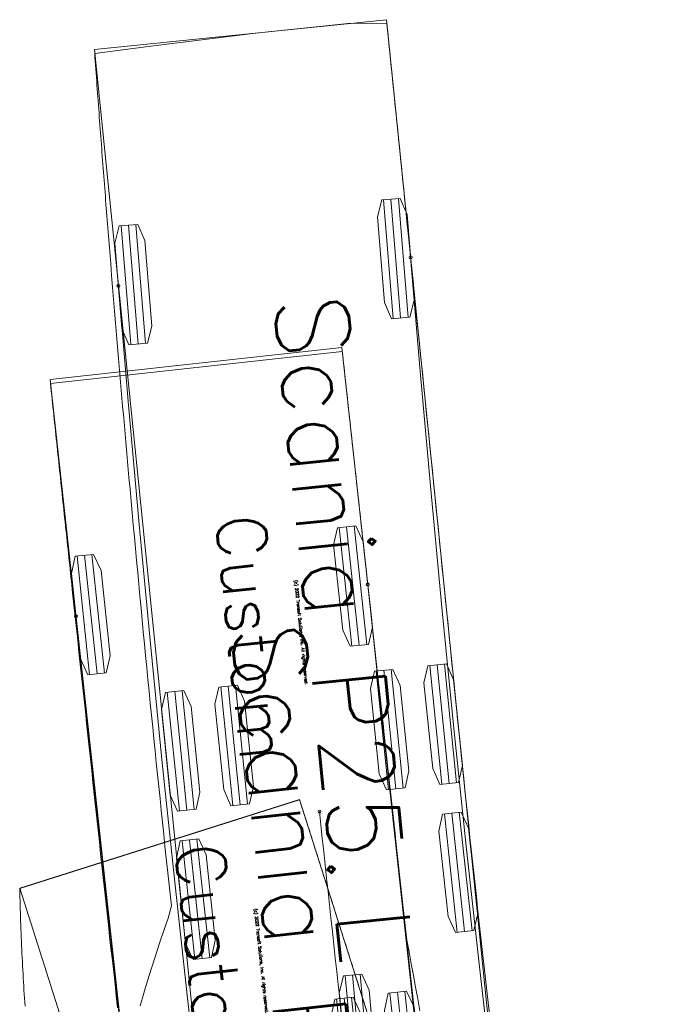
# Model space of a CAD drawing. Header units: metres. Extents: x -173 to 224, y -295 to 41.
# Tile 35 of 41: x 33.04 to 38.52, y 32.32 to 40.71. Entities that reach past the tile are written whole.
import ezdxf
from ezdxf.enums import TextEntityAlignment as Align

# ---------------------------------------------------------------- set-up
doc = ezdxf.new("R2010")
doc.units = ezdxf.units.M
doc.layers.add('X-XX-AL-M-250', color=7, linetype='Continuous', lineweight=18)
doc.styles.add('TSText', font='Simplex.shx')

# ---------------------------------------------------------------- blocks, each defined once
blk = doc.blocks.new('*U399')
at = {"layer": 'X-XX-AL-M-250', "color": 3, "linetype": 'Continuous', "ltscale": 0.3048, "transparency": 33554687, "flags": 128}
blk.add_lwpolyline([(33.1828, 32.3009), (33.1804, 32.3355), (33.1782, 32.3701), (33.176, 32.4047), (33.1737, 32.4393), (33.1717, 32.474), (33.1696, 32.5087), (33.1675, 32.5433), (33.1656, 32.578), (33.1637, 32.6126), (33.1618, 32.6473), (33.1601, 32.6819), (33.1584, 32.7166), (33.1567, 32.7512), (33.1551, 32.7859), (33.1535, 32.8206), (33.152, 32.8551), (33.1506, 32.8898), (33.1492, 32.9244), (33.1478, 32.9589), (33.1465, 32.9934), (33.1454, 33.028), (33.1442, 33.0623), (33.143, 33.0967), (33.142, 33.1311), (33.141, 33.1656), (33.14, 33.2), (33.1392, 33.2345), (33.1384, 33.2686), (33.1376, 33.3028), (35.5213, 34.0593), (35.5313, 34.028), (35.5412, 33.9967), (35.5512, 33.9652), (35.5612, 33.9336), (35.5712, 33.9021), (35.5813, 33.8705), (35.5913, 33.8389), (35.6013, 33.8074), (35.6114, 33.7757), (35.6214, 33.7439), (35.6315, 33.7122), (35.6416, 33.6803), (35.6517, 33.6485), (35.6618, 33.6166), (35.672, 33.5847), (35.6821, 33.5527), (35.6923, 33.5208), (35.7024, 33.4888), (35.7126, 33.4568), (35.7227, 33.4248), (35.7329, 33.3927), (35.7431, 33.3607), (35.7532, 33.3286), (35.7634, 33.2965), (35.7736, 33.2644), (35.7838, 33.2324), (35.794, 33.2002), (35.8042, 33.1681), (35.8144, 33.136), (35.8246, 33.1039), (35.8348, 33.0717), (35.845, 33.0396), (35.8552, 33.0075), (35.8654, 32.9753), (35.8756, 32.9432), (35.8858, 32.911), (35.896, 32.8788), (35.9062, 32.8466), (35.9164, 32.8145), (35.9266, 32.7823), (35.9368, 32.7501), (35.9471, 32.7179), (35.9573, 32.6857), (35.9675, 32.6535), (35.9777, 32.6213), (35.9879, 32.5891), (35.9982, 32.5569), (36.0084, 32.5247), (36.0186, 32.4925), (36.0288, 32.4603), (36.059, 32.3651), (36.0896, 32.2688)], dxfattribs=at)
blk = doc.blocks.new('*U403')
at = {"layer": 'X-XX-AL-M-250', "color": 254, "linetype": 'Continuous', "lineweight": 0, "ltscale": 0.3048, "transparency": 33554687}
blk.add_lwpolyline([(0, 1.25), (-10.24, 1.25), (-10.24, -1.25), (0, -1.25), (0, 1.25), (0, 1.25)], close=True, dxfattribs=at)
blk = doc.blocks.new('*U402')
at = {"layer": 'X-XX-AL-M-250', "color": 2, "linetype": 'Continuous', "ltscale": 0.3048, "transparency": 33554687}
for p, q in [((0.9662, 0.813), (1.0589, -0.1988)), ((1.0294, 0.8188), (1.1222, -0.193)), ((1.0927, 0.8246), (1.1854, -0.1872)), ((-1.1954, 0.1822), (-1.0819, -0.8274)), ((-1.1323, 0.1893), (-1.0188, -0.8203)), ((-1.0692, 0.1964), (-0.9557, -0.8132)), ((2.0632, -2.9984), (2.3705, -3.9668)), ((2.1237, -2.9792), (2.431, -3.9475)), ((2.1842, -2.9599), (2.4916, -3.9283)), ((1.7484, -3.0982), (2.0558, -4.0666)), ((1.6274, -3.1367), (1.9347, -4.1051)), ((1.6879, -3.1175), (1.9953, -4.0859)), ((0.4187, -3.5203), (0.7261, -4.4887)), ((0.4792, -3.5011), (0.7866, -4.4695)), ((0.3582, -3.5395), (0.6655, -4.5079)), ((-0.0776, -3.6778), (0.2298, -4.6462)), ((-0.0171, -3.6586), (0.2903, -4.627)), ((0.0435, -3.6394), (0.3508, -4.6078)), ((2.4732, -4.193), (2.8443, -5.1388)), ((2.5323, -4.1698), (2.9034, -5.1156)), ((2.4141, -4.2162), (2.7852, -5.162)), ((0.4001, -4.8636), (0.765, -5.8118)), ((0.2816, -4.9092), (0.6465, -5.8574)), ((0.3408, -4.8864), (0.7058, -5.8346))]:
    blk.add_line(p, q, dxfattribs=at)
at = {"layer": 'X-XX-AL-M-250', "color": 254, "linetype": 'Continuous', "ltscale": 0.3048, "transparency": 33554687, "flags": 128}
for points in [[(0.9505, 0.8115), (1.1084, 0.826), (1.1689, 0.6887), (1.2357, -0.0398), (1.2011, -0.1858), (1.0432, -0.2002), (0.9827, -0.0629), (0.916, 0.6655)], [(-1.211, 0.1805), (-1.0535, 0.1982), (-0.9902, 0.0622), (-0.9085, -0.6648), (-0.94, -0.8114), (-1.0976, -0.8292), (-1.1609, -0.6931), (-1.2426, 0.0338)], [(2.0482, -3.0031), (2.1992, -2.9552), (2.2878, -3.0763), (2.5091, -3.7736), (2.5066, -3.9236), (2.3555, -3.9715), (2.267, -3.8504), (2.0457, -3.1531)], [(1.6124, -3.1414), (1.7635, -3.0935), (1.852, -3.2146), (2.0733, -3.9119), (2.0708, -4.0619), (1.9197, -4.1098), (1.8312, -3.9887), (1.6099, -3.2914)], [(0.3432, -3.5442), (0.4942, -3.4963), (0.5828, -3.6174), (0.8041, -4.3147), (0.8016, -4.4647), (0.6505, -4.5126), (0.562, -4.3915), (0.3407, -3.6943)], [(-0.0926, -3.6825), (0.0585, -3.6346), (0.147, -3.7557), (0.3683, -4.453), (0.3658, -4.603), (0.2147, -4.6509), (0.1262, -4.5298), (-0.0951, -3.8326)], [(2.3994, -4.2219), (2.547, -4.164), (2.6434, -4.279), (2.9105, -4.96), (2.918, -5.1098), (2.7705, -5.1677), (2.6741, -5.0528), (2.4069, -4.3718)], [(0.2669, -4.9148), (0.4148, -4.8579), (0.5105, -4.9735), (0.7732, -5.6562), (0.7797, -5.8061), (0.6318, -5.863), (0.5362, -5.7474), (0.2734, -5.0647)]]:
    blk.add_lwpolyline(points, close=True, dxfattribs=at)
at = {"layer": 'X-XX-AL-M-250', "rotation": 107.6080401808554}
blk.add_blockref('*U403', (-0.6141, 1.9349), dxfattribs=at)
at = {"layer": 'X-XX-AL-M-250', "color": 4, "transparency": 33554687, "style": 'TSText'}
for s, height, p in [('Scania P25 L', 0.625, (1.2803, -2.8356)), ('Custom', 0.41667, (0.5356, -3.0719)), ('(c) 2022 Transoft Solutions, Inc. All rights reserved.', 0.025, (0.9347, -2.9452))]:
    blk.add_text(s, height=height, rotation=287.60804, dxfattribs=at).set_placement(p, align=Align.MIDDLE_CENTER)
blk = doc.blocks.new('*U378')
at = {"layer": 'X-XX-AL-M-250'}
for name, p in [('*U402', (34.943, 31.7494)), ('*U399', (0, 0))]:
    blk.add_blockref(name, p, dxfattribs=at)
blk = doc.blocks.new('*U461')
at = {"layer": 'X-XX-AL-M-250', "color": 2, "linetype": 'Continuous', "lineweight": 0, "ltscale": 0.3048, "transparency": 33554687}
blk.add_circle((0, 0), 0.0127, dxfattribs=at)
blk = doc.blocks.new('*U463')
at = {"layer": 'X-XX-AL-M-250', "color": 2, "linetype": 'Continuous', "lineweight": 0, "ltscale": 0.3048, "transparency": 33554687}
blk.add_circle((0, 0), 0.0127, dxfattribs=at)
blk = doc.blocks.new('*U477')
at = {"layer": 'X-XX-AL-M-250', "color": 3, "linetype": 'Continuous', "ltscale": 0.3048, "transparency": 33554687, "flags": 128}
for points in [[(34.0673, 32.3049), (34.0984, 32.4114), (34.1305, 32.518), (34.1638, 32.6247), (34.1981, 32.7315), (34.2334, 32.8383), (34.2697, 32.9451), (34.3071, 33.052), (34.334, 33.1578), (34.323, 33.2593), (34.3121, 33.3609), (34.3012, 33.4625), (34.2904, 33.564), (34.2797, 33.6655), (34.269, 33.767), (34.2583, 33.8685), (34.2477, 33.97), (34.2372, 34.0715), (34.2267, 34.173), (34.2163, 34.2744), (34.2059, 34.3759), (34.1955, 34.4773), (34.1853, 34.5787), (34.175, 34.6801), (34.1649, 34.7815), (34.1548, 34.8829), (34.1447, 34.9842), (34.1347, 35.0856), (34.1247, 35.1869), (34.1148, 35.2883), (34.105, 35.3896), (34.0952, 35.4909), (34.0854, 35.5922), (34.0757, 35.6935), (34.0661, 35.7948), (34.0565, 35.896), (34.047, 35.9973), (34.0375, 36.0985), (34.0281, 36.1998), (34.0187, 36.301), (34.0094, 36.4022), (34.0001, 36.5034), (33.9909, 36.6046), (33.9817, 36.7059), (33.9726, 36.8071), (33.9635, 36.9083), (33.9545, 37.0095), (33.9455, 37.1107), (33.9366, 37.2119), (33.9278, 37.3131), (33.919, 37.4143), (33.9102, 37.5155), (33.9015, 37.6167), (33.8929, 37.7179), (33.8842, 37.8191), (33.8757, 37.9204), (33.8672, 38.0216), (33.8587, 38.1228), (33.8503, 38.2241), (33.842, 38.3254), (33.8337, 38.4266), (33.8255, 38.5279), (33.8173, 38.6292), (33.8091, 38.7305), (33.8064, 38.7642), (33.8037, 38.798), (33.801, 38.8318), (33.7983, 38.8655), (33.7957, 38.8993), (33.793, 38.9331), (33.7903, 38.9669), (33.7877, 39.0006), (33.785, 39.0344), (33.7823, 39.0682), (33.7797, 39.1019), (33.7771, 39.1357), (33.7744, 39.1695), (33.7718, 39.2033), (33.7692, 39.237), (33.7665, 39.2708), (33.7639, 39.3046), (33.7613, 39.3384), (33.7587, 39.3721), (33.7561, 39.4059), (33.7535, 39.4397), (33.751, 39.4735), (33.7484, 39.5072), (33.7458, 39.541), (33.7432, 39.5748), (33.7407, 39.6086), (33.7381, 39.6424), (33.7356, 39.6762), (33.733, 39.7099), (33.7305, 39.7437), (33.728, 39.7775), (33.7254, 39.8113), (33.7229, 39.8451), (33.7204, 39.8789), (33.7179, 39.9126), (33.7154, 39.9464), (33.7129, 39.9802), (33.7104, 40.014), (33.7079, 40.0478), (33.7054, 40.0816), (33.7029, 40.1154), (33.7005, 40.1492), (33.698, 40.183), (33.6955, 40.2167), (33.6931, 40.2505), (33.6906, 40.2843), (33.6882, 40.3181), (33.6858, 40.3519), (33.6833, 40.3857), (33.6809, 40.4195), (34.1371, 40.4772), (34.5933, 40.535), (35.0495, 40.5927), (35.5136, 40.6399), (35.6207, 40.6508), (35.8367, 40.6728), (36.1687, 40.6763)], [(36.1687, 40.6763), (36.1691, 40.6725), (36.1725, 40.6388), (36.1759, 40.6052), (36.1794, 40.5715), (36.1828, 40.5378), (36.1862, 40.5041), (36.1896, 40.4704), (36.1931, 40.4367), (36.1965, 40.403), (36.1999, 40.3693), (36.2034, 40.3356), (36.2068, 40.3019), (36.2102, 40.2682), (36.2136, 40.2345), (36.2171, 40.2008), (36.2205, 40.1671), (36.2239, 40.1335), (36.2273, 40.0998), (36.2308, 40.0661), (36.2342, 40.0324), (36.2376, 39.9987), (36.241, 39.965), (36.2445, 39.9313), (36.2479, 39.8976), (36.2513, 39.8639), (36.2548, 39.8302), (36.2582, 39.7965), (36.2616, 39.7628), (36.265, 39.7291), (36.2685, 39.6954), (36.2719, 39.6618), (36.2753, 39.6281), (36.2787, 39.5944), (36.2822, 39.5607), (36.2856, 39.527), (36.289, 39.4933), (36.2924, 39.4596), (36.2959, 39.4259), (36.2993, 39.3922), (36.3027, 39.3585), (36.3061, 39.3248), (36.3096, 39.2911), (36.313, 39.2574), (36.3164, 39.2237), (36.3199, 39.1901), (36.3233, 39.1564), (36.3267, 39.1227), (36.3301, 39.089), (36.3336, 39.0553), (36.337, 39.0216), (36.3404, 38.9879), (36.3507, 38.8868), (36.361, 38.7857), (36.3713, 38.6846), (36.3815, 38.5835), (36.3918, 38.4825), (36.4021, 38.3814), (36.4124, 38.2803), (36.4227, 38.1792), (36.4329, 38.0781), (36.4432, 37.977), (36.4535, 37.8759), (36.4638, 37.7748), (36.4741, 37.6737), (36.4843, 37.5726), (36.4946, 37.4715), (36.5049, 37.3704), (36.5152, 37.2693), (36.5255, 37.1682), (36.5357, 37.0671), (36.546, 36.966), (36.5563, 36.865), (36.5666, 36.7639), (36.5769, 36.6629), (36.5871, 36.5618), (36.5974, 36.4608), (36.6077, 36.3598), (36.618, 36.2588), (36.6282, 36.1578), (36.6385, 36.0568), (36.6488, 35.9559), (36.659, 35.855), (36.6693, 35.754), (36.6795, 35.6531), (36.6898, 35.5522), (36.7001, 35.4513), (36.7103, 35.3505), (36.7206, 35.2496), (36.7308, 35.1488), (36.7411, 35.048), (36.7513, 34.9472), (36.7616, 34.8464), (36.7718, 34.7456), (36.7821, 34.6449), (36.7924, 34.5441), (36.8028, 34.4434), (36.8132, 34.3427), (36.8236, 34.2421), (36.8341, 34.1414), (36.8447, 34.0408), (36.8553, 33.9402), (36.8659, 33.8397), (36.8766, 33.7391), (36.8874, 33.6386), (36.8982, 33.5381), (36.9091, 33.4376), (36.92, 33.3371), (36.9309, 33.2367), (36.9419, 33.1362), (36.953, 33.0358), (36.9641, 32.9354), (36.9752, 32.835), (36.9864, 32.7347), (36.9977, 32.6343), (37.009, 32.534), (37.0203, 32.4336), (37.0317, 32.3333), (37.0432, 32.233)]]:
    blk.add_lwpolyline(points, dxfattribs=at)
blk = doc.blocks.new('*U479')
at = {"layer": 'X-XX-AL-M-250', "color": 254, "linetype": 'Continuous', "lineweight": 0, "ltscale": 0.3048, "transparency": 33554687}
blk.add_lwpolyline([(0, 1.25), (-10.24, 1.25), (-10.24, -1.25), (0, -1.25), (0, 1.25), (0, 1.25)], close=True, dxfattribs=at)
blk = doc.blocks.new('*U478')
at = {"layer": 'X-XX-AL-M-250', "color": 2, "linetype": 'Continuous', "ltscale": 0.3048, "transparency": 33554687}
for p, q in [((1.0129, 0.6122), (1.0954, -0.4004)), ((1.0762, 0.6174), (1.1587, -0.3952)), ((1.1395, 0.6226), (1.222, -0.3901)), ((-1.2221, 0.39), (-1.1394, -0.6226)), ((-1.1588, 0.3952), (-1.0761, -0.6174)), ((-1.0955, 0.4004), (-1.0128, -0.6123)), ((1.4695, -3.3505), (1.5723, -4.3613)), ((1.5327, -3.3441), (1.6355, -4.3549)), ((0.9515, -3.4032), (1.0543, -4.414)), ((1.0147, -3.3968), (1.1175, -4.4076)), ((1.0778, -3.3903), (1.1806, -4.4011)), ((1.4064, -3.3569), (1.5091, -4.3677)), ((-0.8281, -3.5842), (-0.7253, -4.595)), ((-0.7649, -3.5778), (-0.6622, -4.5885)), ((-0.7018, -3.5713), (-0.599, -4.5821)), ((-0.3733, -3.5379), (-0.2705, -4.5487)), ((-0.3101, -3.5315), (-0.2073, -4.5423)), ((-0.2469, -3.5251), (-0.1441, -4.5359)), ((1.5947, -4.6135), (1.704, -5.6236)), ((1.6578, -4.6067), (1.7671, -5.6168)), ((1.5316, -4.6204), (1.6408, -5.6305)), ((-0.7027, -4.8492), (-0.5935, -5.8593)), ((-0.6396, -4.8424), (-0.5304, -5.8525)), ((-0.5764, -4.8355), (-0.4672, -5.8457))]:
    blk.add_line(p, q, dxfattribs=at)
at = {"layer": 'X-XX-AL-M-250', "color": 254, "linetype": 'Continuous', "ltscale": 0.3048, "transparency": 33554687, "flags": 128}
for points in [[(0.9973, 0.611), (1.1552, 0.6238), (1.2144, 0.4859), (1.2737, -0.2432), (1.2377, -0.3888), (1.0797, -0.4017), (1.0206, -0.2638), (0.9612, 0.4653)], [(-1.2378, 0.3888), (-1.0798, 0.4017), (-1.0206, 0.2638), (-0.9611, -0.4653), (-0.9972, -0.611), (-1.1551, -0.6239), (-1.2143, -0.486), (-1.2738, 0.2431)], [(1.3907, -3.3585), (1.5484, -3.3425), (1.6103, -3.4792), (1.6843, -4.2069), (1.6512, -4.3533), (1.4935, -4.3693), (1.4316, -4.2326), (1.3576, -3.5049)], [(0.9358, -3.4048), (1.0935, -3.3888), (1.1554, -3.5254), (1.2294, -4.2532), (1.1963, -4.3995), (1.0386, -4.4156), (0.9767, -4.2789), (0.9027, -3.5511)], [(-0.8438, -3.5858), (-0.6861, -3.5697), (-0.6242, -3.7064), (-0.5502, -4.4342), (-0.5833, -4.5805), (-0.741, -4.5966), (-0.8029, -4.4599), (-0.8769, -3.7321)], [(-0.3889, -3.5395), (-0.2313, -3.5235), (-0.1694, -3.6602), (-0.0953, -4.3879), (-0.1285, -4.5343), (-0.2861, -4.5503), (-0.348, -4.4136), (-0.4221, -3.6859)], [(1.5159, -4.6221), (1.6735, -4.605), (1.7363, -4.7413), (1.8149, -5.4686), (1.7827, -5.6151), (1.6252, -5.6322), (1.5624, -5.4959), (1.4837, -4.7686)], [(-0.7184, -4.8509), (-0.5608, -4.8339), (-0.498, -4.9701), (-0.4194, -5.6974), (-0.4516, -5.844), (-0.6092, -5.861), (-0.6719, -5.7247), (-0.7505, -4.9974)]]:
    blk.add_lwpolyline(points, close=True, dxfattribs=at)
at = {"layer": 'X-XX-AL-M-250', "rotation": 95.80680134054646}
blk.add_blockref('*U479', (-0.2054, 2.0196), dxfattribs=at)
at = {"layer": 'X-XX-AL-M-250', "color": 4, "transparency": 33554687, "style": 'TSText'}
for s, height, p in [('Scania P25 L', 0.625, (0.6733, -3.0375)), ('Custom', 0.41667, (-0.104, -3.1165)), ('(c) 2022 Transoft Solutions, Inc. All rights reserved.', 0.025, (0.3126, -3.0741))]:
    blk.add_text(s, height=height, rotation=275.8068, dxfattribs=at).set_placement(p, align=Align.MIDDLE_CENTER)
blk = doc.blocks.new('*U482')
at = {"layer": 'X-XX-AL-M-250', "color": 6, "linetype": 'Continuous', "lineweight": 0, "ltscale": 0.3048, "transparency": 33554687}
blk.add_circle((0, 0), 0.0127, dxfattribs=at)
blk = doc.blocks.new('*U460')
at = {"layer": 'X-XX-AL-M-250', "color": 2, "linetype": 'Continuous', "ltscale": 0.3048, "transparency": 33554687, "flags": 128}
for points in [[(36.3715, 38.6816), (36.4559, 37.6774), (36.5453, 36.6737), (36.6398, 35.6704), (36.7395, 34.6676), (36.8442, 33.6654), (36.954, 32.6637), (37.0689, 31.6625), (37.0925, 31.4624)], [(33.8834, 38.4387), (33.969, 37.4219), (34.0598, 36.4056), (34.1557, 35.3897), (34.2568, 34.3743), (34.3631, 33.3594), (34.4745, 32.3451), (34.5911, 31.3314), (34.615, 31.1287)]]:
    blk.add_lwpolyline(points, dxfattribs=at)
at = {"layer": 'X-XX-AL-M-250', "color": 6, "linetype": 'Continuous', "ltscale": 0.3048, "transparency": 33554687}
blk.add_arc((234.047, 54.779), 199.5408, 185.989134, 188.085189, dxfattribs=at)
at = {"layer": 'X-XX-AL-M-250'}
for name, p in [('*U478', (35.1275, 38.5602)), ('*U477', (0, 0)), ('*U463', (36.3715, 38.6816)), ('*U461', (33.8834, 38.4387))]:
    blk.add_blockref(name, p, dxfattribs=at)
at = {"layer": 'X-XX-AL-M-250', "rotation": 275.9891339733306}
blk.add_blockref('*U482', (35.5954, 33.9589), dxfattribs=at)
blk = doc.blocks.new('*U495')
at = {"layer": 'X-XX-AL-M-250', "color": 2, "linetype": 'Continuous', "lineweight": 0, "ltscale": 0.3048, "transparency": 33554687}
blk.add_circle((0, 0), 0.0127, dxfattribs=at)
blk = doc.blocks.new('*U497')
at = {"layer": 'X-XX-AL-M-250', "color": 2, "linetype": 'Continuous', "lineweight": 0, "ltscale": 0.3048, "transparency": 33554687}
blk.add_circle((0, 0), 0.0127, dxfattribs=at)
blk = doc.blocks.new('*U515')
at = {"layer": 'X-XX-AL-M-250', "color": 3, "linetype": 'Continuous', "ltscale": 0.3048, "transparency": 33554687, "flags": 128}
for points in [[(35.7894, 37.8796), (35.7931, 37.8459), (35.7967, 37.8123), (35.8004, 37.7786), (35.8041, 37.7449), (35.8078, 37.7113), (35.8115, 37.6776), (35.8152, 37.6439), (35.8188, 37.6103), (35.8225, 37.5766), (35.8262, 37.5429), (35.8299, 37.5093), (35.8336, 37.4756), (35.8373, 37.4419), (35.8409, 37.4083), (35.8446, 37.3746), (35.8483, 37.3409), (35.852, 37.3073), (35.8557, 37.2736), (35.8593, 37.2399), (35.863, 37.2063), (35.8667, 37.1726), (35.8704, 37.1389), (35.8741, 37.1053), (35.8778, 37.0716), (35.8814, 37.0379), (35.8851, 37.0043), (35.8888, 36.9706), (35.8925, 36.9369), (35.8962, 36.9033), (35.8998, 36.8696), (35.9035, 36.8359), (35.9072, 36.8023), (35.9109, 36.7686), (35.9146, 36.735), (35.9183, 36.7013), (35.9219, 36.6676), (35.9256, 36.634), (35.9293, 36.6003), (35.933, 36.5666), (35.9367, 36.533), (35.9403, 36.4993), (35.944, 36.4656), (35.9477, 36.432), (35.9514, 36.3983), (35.9551, 36.3646), (35.9588, 36.331), (35.9624, 36.2973), (35.9661, 36.2636), (35.9698, 36.23), (35.9735, 36.1963), (35.9845, 36.0953), (35.9956, 35.9943), (36.0066, 35.8933), (36.0177, 35.7923), (36.0287, 35.6913), (36.0398, 35.5903), (36.0508, 35.4893), (36.0618, 35.3883), (36.0729, 35.2873), (36.0839, 35.1863), (36.095, 35.0853), (36.106, 34.9843), (36.1171, 34.8833), (36.1281, 34.7823), (36.1392, 34.6813), (36.1502, 34.5803), (36.1613, 34.4793), (36.1723, 34.3783), (36.1834, 34.2773), (36.1944, 34.1763), (36.2054, 34.0753), (36.2165, 33.9743), (36.2275, 33.8733), (36.2386, 33.7723), (36.2496, 33.6713), (36.2607, 33.5703), (36.2717, 33.4694), (36.2828, 33.3684), (36.2938, 33.2674), (36.3048, 33.1664), (36.3159, 33.0654), (36.3269, 32.9645), (36.339, 32.8636), (36.3578, 32.7635), (36.3764, 32.6633), (36.395, 32.5632), (36.4134, 32.463), (36.4316, 32.3628), (36.4498, 32.2627)], [(33.8761, 32.2873), (33.8651, 32.3884), (33.8541, 32.4894), (33.8432, 32.5904), (33.8322, 32.6914), (33.8195, 32.7923), (33.8085, 32.8933), (33.7975, 32.9943), (33.7866, 33.0953), (33.7756, 33.1964), (33.7647, 33.2974), (33.7537, 33.3984), (33.7428, 33.4994), (33.7319, 33.6004), (33.721, 33.7015), (33.7101, 33.8025), (33.6992, 33.9035), (33.6883, 34.0045), (33.6774, 34.1055), (33.6665, 34.2065), (33.6556, 34.3075), (33.6448, 34.4086), (33.6339, 34.5096), (33.6231, 34.6106), (33.6122, 34.7116), (33.6014, 34.8126), (33.5905, 34.9136), (33.5797, 35.0147), (33.5689, 35.1157), (33.5581, 35.2167), (33.5473, 35.3177), (33.5365, 35.4187), (33.5257, 35.5198), (33.5149, 35.6208), (33.5041, 35.7218), (33.4933, 35.8228), (33.4826, 35.9239), (33.479, 35.9576), (33.4754, 35.9912), (33.4718, 36.0249), (33.4682, 36.0586), (33.4646, 36.0923), (33.461, 36.1259), (33.4575, 36.1596), (33.4539, 36.1933), (33.4503, 36.227), (33.4467, 36.2606), (33.4431, 36.2943), (33.4396, 36.328), (33.436, 36.3617), (33.4324, 36.3954), (33.4288, 36.429), (33.4252, 36.4627), (33.4217, 36.4964), (33.4181, 36.5301), (33.4145, 36.5637), (33.4109, 36.5974), (33.4074, 36.6311), (33.4038, 36.6648), (33.4002, 36.6984), (33.3967, 36.7321), (33.3931, 36.7658), (33.3895, 36.7995), (33.3859, 36.8332), (33.3824, 36.8668), (33.3788, 36.9005), (33.3752, 36.9342), (33.3717, 36.9679), (33.3681, 37.0016), (33.3645, 37.0352), (33.361, 37.0689), (33.3574, 37.1026), (33.3539, 37.1363), (33.3503, 37.17), (33.3467, 37.2036), (33.3432, 37.2373), (33.3396, 37.271), (33.3361, 37.3047), (33.3325, 37.3383), (33.3289, 37.372), (33.3254, 37.4057), (33.3218, 37.4394), (33.3183, 37.4731), (33.3147, 37.5067), (33.3112, 37.5404), (33.3076, 37.5741), (33.3041, 37.6078), (35.7894, 37.8796)]]:
    blk.add_lwpolyline(points, dxfattribs=at)
blk = doc.blocks.new('*U517')
at = {"layer": 'X-XX-AL-M-250', "color": 254, "linetype": 'Continuous', "lineweight": 0, "ltscale": 0.3048, "transparency": 33554687}
blk.add_lwpolyline([(0, 1.25), (-10.24, 1.25), (-10.24, -1.25), (0, -1.25), (0, 1.25), (0, 1.25)], close=True, dxfattribs=at)
blk = doc.blocks.new('*U516')
at = {"layer": 'X-XX-AL-M-250', "color": 2, "linetype": 'Continuous', "ltscale": 0.3048, "transparency": 33554687}
for p, q in [((0.9993, 0.6202), (1.1072, -0.3901)), ((1.0625, 0.6269), (1.1703, -0.3834)), ((1.1256, 0.6336), (1.2334, -0.3766)), ((-1.2334, 0.3766), (-1.1256, -0.6336)), ((-1.1703, 0.3834), (-1.0625, -0.6269)), ((-1.1072, 0.3901), (-0.9993, -0.6202)), ((1.4318, -3.3462), (1.5422, -4.3562)), ((1.4949, -3.3393), (1.6054, -4.3492)), ((1.558, -3.3324), (1.6685, -4.3423)), ((0.9773, -3.3959), (1.0877, -4.4059)), ((1.0404, -3.389), (1.1509, -4.399)), ((1.1035, -3.3821), (1.214, -4.3921)), ((-0.8009, -3.5904), (-0.6905, -4.6003)), ((-0.7378, -3.5835), (-0.6273, -4.5934)), ((-0.6747, -3.5765), (-0.5642, -4.5865)), ((-0.3464, -3.5406), (-0.236, -4.5506)), ((-0.2833, -3.5337), (-0.1728, -4.5437)), ((-0.2202, -3.5268), (-0.1097, -4.5368)), ((1.5694, -4.6086), (1.6807, -5.6185)), ((1.6325, -4.6017), (1.7438, -5.6116)), ((1.6957, -4.5947), (1.8069, -5.6046)), ((-0.6632, -4.853), (-0.552, -5.8629)), ((-0.6001, -4.8461), (-0.4888, -5.856)), ((-0.537, -4.8391), (-0.4257, -5.849))]:
    blk.add_line(p, q, dxfattribs=at)
at = {"layer": 'X-XX-AL-M-250', "color": 254, "linetype": 'Continuous', "ltscale": 0.3048, "transparency": 33554687, "flags": 128}
for points in [[(0.9837, 0.6185), (1.1413, 0.6353), (1.2038, 0.4989), (1.2815, -0.2285), (1.2491, -0.375), (1.0915, -0.3918), (1.0289, -0.2554), (0.9513, 0.472)], [(-1.2491, 0.375), (-1.0915, 0.3918), (-1.0289, 0.2554), (-0.9513, -0.472), (-0.9837, -0.6185), (-1.1413, -0.6353), (-1.2038, -0.4989), (-1.2815, 0.2285)], [(1.4161, -3.3479), (1.5737, -3.3307), (1.6366, -3.4669), (1.7161, -4.194), (1.6841, -4.3406), (1.5266, -4.3579), (1.4636, -4.2217), (1.3841, -3.4945)], [(0.9616, -3.3976), (1.1192, -3.3804), (1.1821, -3.5166), (1.2616, -4.2438), (1.2296, -4.3903), (1.0721, -4.4076), (1.0092, -4.2714), (0.9296, -3.5442)], [(-0.8166, -3.5921), (-0.659, -3.5748), (-0.5961, -3.711), (-0.5166, -4.4382), (-0.5486, -4.5848), (-0.7061, -4.602), (-0.769, -4.4658), (-0.8486, -3.7387)], [(-0.3621, -3.5424), (-0.2045, -3.5251), (-0.1416, -3.6613), (-0.0621, -4.3885), (-0.0941, -4.5351), (-0.2516, -4.5523), (-0.3146, -4.4161), (-0.3941, -3.6889)], [(1.5538, -4.6104), (1.7113, -4.593), (1.7744, -4.7292), (1.8545, -5.4563), (1.8226, -5.6029), (1.6651, -5.6203), (1.602, -5.4841), (1.5219, -4.757)], [(-0.6789, -4.8548), (-0.5214, -4.8374), (-0.4583, -4.9735), (-0.3782, -5.7007), (-0.4101, -5.8473), (-0.5676, -5.8646), (-0.6307, -5.7285), (-0.7108, -5.0014)]]:
    blk.add_lwpolyline(points, close=True, dxfattribs=at)
at = {"layer": 'X-XX-AL-M-250', "rotation": 96.24136265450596}
blk.add_blockref('*U517', (-0.2207, 2.018), dxfattribs=at)
at = {"layer": 'X-XX-AL-M-250', "color": 4, "transparency": 33554687, "style": 'TSText'}
for s, height, p in [('Scania P25 L', 0.625, (0.6963, -3.0323)), ('Custom', 0.41667, (-0.0803, -3.1172)), ('(c) 2022 Transoft Solutions, Inc. All rights reserved.', 0.025, (0.3359, -3.0717))]:
    blk.add_text(s, height=height, rotation=276.24136, dxfattribs=at).set_placement(p, align=Align.MIDDLE_CENTER)
blk = doc.blocks.new('*U494')
at = {"layer": 'X-XX-AL-M-250', "color": 2, "linetype": 'Continuous', "ltscale": 0.3048, "transparency": 33554687, "flags": 128}
for points in [[(36.0065, 35.8946), (36.1156, 34.8751), (36.2255, 33.8556), (36.336, 32.8362), (36.4472, 31.8168), (36.5367, 31.0014)], [(33.5211, 35.6242), (33.6305, 34.6029), (33.7405, 33.5818), (33.8513, 32.5607), (33.9627, 31.5397), (34.0523, 30.723)]]:
    blk.add_lwpolyline(points, dxfattribs=at)
at = {"layer": 'X-XX-AL-M-250'}
for name, p in [('*U515', (0, 0)), ('*U516', (34.7638, 35.7594)), ('*U497', (36.0065, 35.8946)), ('*U495', (33.5211, 35.6242))]:
    blk.add_blockref(name, p, dxfattribs=at)

msp = doc.modelspace()

# ---------------------------------------------------------------- block references
at = {"layer": 'X-XX-AL-M-250'}
for name, p in [('*U460', (0, 0)), ('*U494', (0, 0)), ('*U378', (-0.095, 0))]:
    msp.add_blockref(name, p, dxfattribs=at)

doc.saveas('drawing.dxf')
